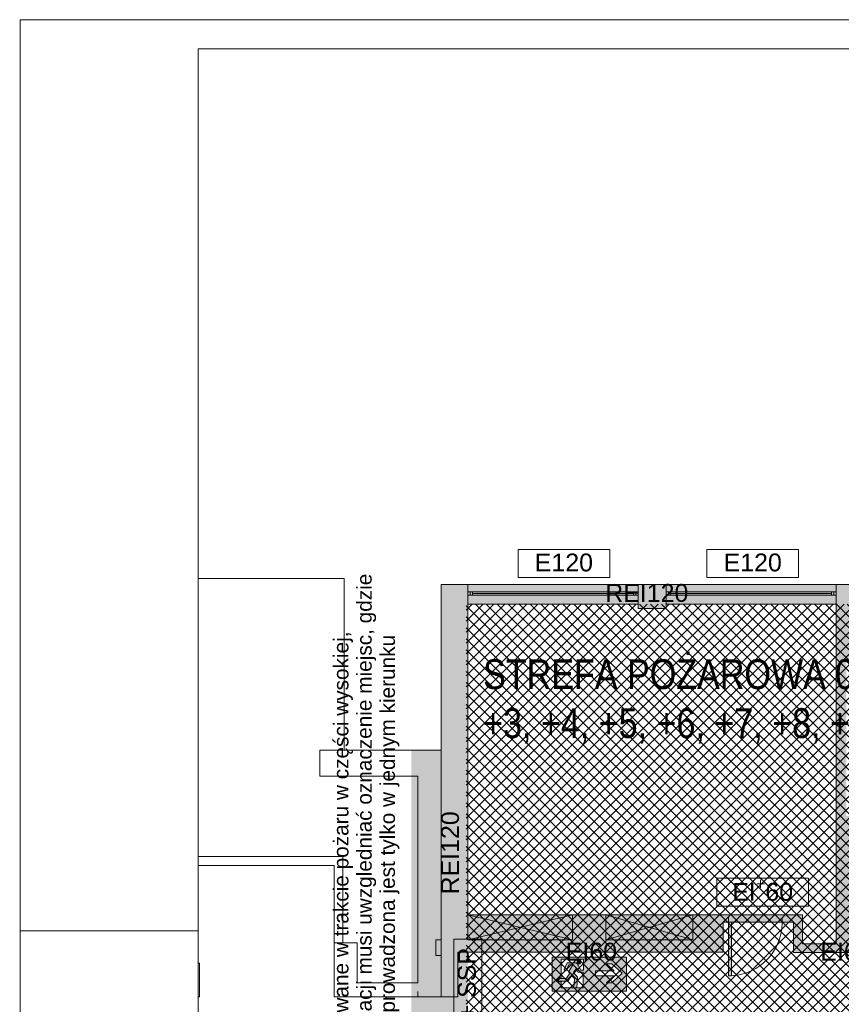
# Paper-space layout 'AP-02 STREFY POŻAROWE I EWAKUACJA - PIĘTRO 0' of a CAD drawing. Header units: millimetres. Extents: x 0 to 594, y -4 to 450.
# Tile 6 of 14: x 0 to 138, y 285 to 450. Entities that reach past the tile are written whole.
import ezdxf
from ezdxf.xclip import XClip

# ---------------------------------------------------------------- set-up
doc = ezdxf.new("R2010")
doc.units = ezdxf.units.MM
doc.header["$MEASUREMENT"] = 0
doc.header["$XCLIPFRAME"] = 0
for name, color, linetype, lineweight in [('A_Arkusz_Nr_pióra__1', 7, 'Continuous', 20), ('A_ewakuacja_Nr_pióra__4', 94, 'Continuous', 18), ('A_podkład_Nr_pióra__2', 8, 'Continuous', 13), ('A_ppoż proj_Nr_pióra__1', 7, 'Continuous', 20), ('A_ppoż proj_Nr_pióra__3', 30, 'Continuous', 13)]:
    doc.layers.add(name, color=color, linetype=linetype, lineweight=lineweight)
for name, color, linetype, lineweight, true_color in [('A_Arkusz_Nr_pióra__237', 7, 'Continuous', 5, 0x343434), ('A_ewakuacja_Nr_pióra__104', 7, 'Continuous', 5, 0x006532), ('A_podkład_Nr_pióra__254', 7, 'Continuous', 5, 0xfdfdfd), ('A_ppoż proj_Nr_pióra__70', 7, 'Continuous', 5, 0x65fe00), ('A_ppoż proj_Nr_pióra__71', 7, 'Continuous', 5, 0xcbfe65), ('A_ppoż proj_Nr_pióra__82', 7, 'Continuous', 5, 0x329800)]:
    doc.layers.add(name, color=color, linetype=linetype, lineweight=lineweight, true_color=true_color)
doc.layers.add('A_podrys', color=7, linetype='Continuous')
doc.styles.add('STYL_AUTOMATYCZNY_1', font='arial.ttf')
doc.styles.add('STYL_AUTOMATYCZNY_2', font='ARIALN.TTF')

# ---------------------------------------------------------------- blocks, each defined once
blk = doc.blocks.new('Rysunek_1_1', base_point=(-1571.08, -182.96))
at = {"layer": 'A_ewakuacja_Nr_pióra__104', "linetype": 'Continuous', "lineweight": 0, "true_color": 0x004c26}
h = blk.add_hatch(color=118, dxfattribs=at)
h.paths.add_polyline_path([(89.37, 286.73), (101.86, 286.73), (101.86, 292.47), (89.37, 292.47)])
h.paths.add_polyline_path([(94.62, 292.12), (94.62, 290.3), (94.17, 290.3), (93.73, 291.1, 0.414214), (93.31, 291.51), (91.89, 291.51), (91.44, 290.5, 1.14772), (91.78, 290.36), (92.16, 291.18), (92.83, 291.18), (92.34, 290.34), (92.24, 290.16, 0.230447), (92.28, 289.67), (91.73, 288.88), (90.74, 288.88, 0.304489), (90.38, 288.41), (92.04, 288.41), (92.64, 289.32), (93.16, 288.87), (93.02, 287.32), (93.51, 287.32), (93.63, 289.09), (92.96, 289.89), (93.42, 290.52), (93.72, 289.92), (94.61, 289.92), (94.61, 287.29), (90.9, 287.29), (90.9, 288.34), (90.16, 288.34, -0.24241), (90.64, 289), (90.9, 289), (90.9, 292.12)], flags=0)
h.paths.add_polyline_path([(96.67, 290.14), (99.79, 290.14), (98.49, 291.35), (99.42, 291.35), (101.17, 289.76), (99.41, 288.16), (98.51, 288.16), (99.79, 289.33), (96.67, 289.34)], flags=0)
blk.add_hatch(color=118, dxfattribs=at).paths.add_polyline_path([(93.61, 291.81, 1), (94.2, 291.52, 1)])
at = {"layer": 'A_podkład_Nr_pióra__254', "linetype": 'Continuous', "lineweight": 5, "true_color": 0xfdfdfd}
h = blk.add_hatch(color=7, dxfattribs=at)
h.paths.add_polyline_path([(65.74, 327.27), (65.74, 221.37), (77.42, 221.37), (77.42, 224.77), (136.82, 224.77), (136.82, 224.24), (136.82, 222.57), (140.82, 222.57), (140.82, 228.87), (154.32, 228.87), (169.52, 228.87), (169.52, 239.37), (169.52, 258.27), (169.52, 266.93), (168.07, 266.93), (163.84, 266.93), (163.84, 260.83), (144.44, 260.83), (144.44, 267.13), (136.22, 267.13), (136.22, 264.37), (136.22, 263.8), (119.83, 263.8), (119.83, 267.13), (92.04, 267.13), (92.04, 266.77), (92.04, 264.07), (76.2, 264.07), (76.2, 266.77), (73.54, 266.77), (66.54, 266.77), (66.54, 285.83), (73.54, 285.83), (73.54, 293.33), (92.92, 293.33), (118.14, 293.33), (118.14, 298.33), (129.94, 298.33), (129.94, 293.23), (136.22, 293.23), (146.44, 293.23), (146.44, 299.53), (159.84, 299.53), (159.84, 293.23), (160.82, 293.23), (161.32, 293.23), (165.94, 293.23), (165.94, 286.27), (168.07, 286.27), (173.12, 286.27), (173.12, 321.17), (172.32, 321.17), (172.32, 320.67), (171.62, 320.67), (171.62, 316.17), (138.82, 316.17), (138.82, 342.37), (141.02, 342.37), (141.02, 351.77), (169.62, 351.77), (169.62, 351.07), (171.62, 351.07), (171.62, 330.67), (172.32, 330.67), (172.32, 330.17), (173.12, 330.17), (173.12, 351.07), (173.82, 351.07), (173.82, 355.07), (70.72, 355.07), (70.72, 327.27)])
h.paths.add_polyline_path([(75.22, 351.77), (103.82, 351.77), (103.82, 351.07), (108.52, 351.07), (108.52, 351.77), (137.12, 351.77), (137.12, 299.57), (137.12, 294.73), (131.44, 294.73), (131.44, 299.57), (131.32, 299.57), (130.82, 299.57), (123.82, 299.57), (120.82, 299.57), (120.32, 299.57), (75.22, 299.57)], flags=0)
h.paths.add_polyline_path([(75.22, 260.47), (121.46, 260.47), (121.46, 261.47), (136.22, 261.47), (136.22, 260.07), (136.92, 260.07), (136.92, 258.27), (140.42, 258.27), (140.42, 229.37), (136.82, 229.37), (136.82, 227.77), (136.82, 226.77), (122.02, 226.77), (122.02, 227.77), (75.22, 227.77)], flags=0)
h.paths.add_polyline_path([(139.62, 314.77), (171.42, 314.77), (171.42, 308.87), (171.42, 307.97), (171.42, 294.73), (161.34, 294.73), (161.34, 301.03), (159.84, 301.03), (146.44, 301.03), (144.94, 301.03), (144.94, 294.73), (139.62, 294.73), (139.62, 302.07)], flags=0)
h.paths.add_polyline_path([(162.72, 231.37), (142.92, 231.37), (142.92, 256.67), (162.72, 256.67)], flags=0)
blk.add_hatch(color=7, dxfattribs=at).paths.add_polyline_path([(119.04, 298.33), (119.04, 289.33), (119.54, 289.33), (119.54, 289.34), (119.54, 298.33)])
at = {"layer": 'A_ppoż proj_Nr_pióra__3', "linetype": 'Continuous', "lineweight": 0, "true_color": 0x3f2000}
for points in [[(70.72, 355.07), (70.72, 351.77), (173.82, 351.77), (173.82, 355.07)], [(65.92, 132.97), (74.92, 132.97), (74.92, 196.67), (75.22, 196.67), (75.22, 351.77), (70.72, 351.77), (70.72, 327.27), (65.92, 327.27)]]:
    blk.add_hatch(color=38, dxfattribs=at).paths.add_polyline_path(points)
at = {"layer": 'A_ppoż proj_Nr_pióra__70', "linetype": 'Continuous', "lineweight": 0, "true_color": 0x193f00}
for points in [[(129.94, 298.33), (129.94, 299.57), (113.02, 299.57), (113.02, 298.33)], [(129.94, 294.73), (131.44, 294.73), (131.44, 299.57), (129.94, 299.57)], [(113.02, 298.33), (113.02, 293.33), (118.14, 293.33), (118.14, 298.33)], [(75.22, 293.33), (113.02, 293.33), (113.02, 295.37), (75.22, 295.37)], [(129.94, 293.23), (144.94, 293.23), (144.94, 294.73), (129.94, 294.73)]]:
    blk.add_hatch(color=88, dxfattribs=at).paths.add_polyline_path(points)
at = {"layer": 'A_ppoż proj_Nr_pióra__71', "linetype": 'Continuous', "lineweight": 5, "true_color": 0xcbfe65}
h = blk.add_hatch(dxfattribs=at)
h.set_pattern_fill('bloczki_betonowe_0001', color=71, style=0, pattern_type=2)
h.set_pattern_definition([(45, (-1571.0778, -182.9554), (-0.9192388, 0.9192388), []), (135, (-1571.0778, -182.9554), (0.9192388, 0.9192388), [])])
h.paths.add_polyline_path([(142.92, 224.6), (74.92, 224.6), (74.92, 136.27), (202.02, 136.27), (201.94, 202.07), (213.94, 202.04), (213.94, 265.34), (202.02, 265.37), (202.02, 351.07), (200.82, 351.07), (200.82, 355.07), (203.35, 355.07), (203.35, 381.9), (200.82, 381.9), (173.82, 381.9), (173.82, 351.77), (74.92, 351.77), (74.92, 263.8), (142.92, 263.8), (142.92, 260.83), (165.22, 260.83), (165.22, 228.87), (142.92, 228.87)])
at = {"layer": 'A_ewakuacja_Nr_pióra__4', "color": 94, "linetype": 'Continuous', "lineweight": 18, "flags": 128}
for points in [[(101.86, 292.47), (89.37, 292.47), (89.37, 286.73), (101.86, 286.73)], [(96.67, 289.34), (96.67, 290.14), (99.79, 290.14), (98.49, 291.35), (99.42, 291.35), (101.17, 289.76), (99.41, 288.16), (98.51, 288.16), (99.79, 289.33)]]:
    blk.add_lwpolyline(points, close=True, dxfattribs=at)
blk.add_lwpolyline([(94.61, 287.29), (94.61, 289.92), (93.72, 289.92), (93.42, 290.52), (92.96, 289.89), (93.63, 289.09), (93.51, 287.32), (93.02, 287.32), (93.16, 288.87), (92.64, 289.32), (92.04, 288.41), (90.38, 288.41, -0.304489), (90.74, 288.88), (91.73, 288.88), (92.28, 289.67, -0.230447), (92.24, 290.16), (92.34, 290.34), (92.83, 291.18), (92.16, 291.18), (91.78, 290.36, -1.14772), (91.44, 290.5), (91.89, 291.51), (93.31, 291.51, -0.414214), (93.73, 291.1), (94.17, 290.3), (94.62, 290.3), (94.62, 292.12), (90.9, 292.12), (90.9, 289), (90.64, 289, 0.24241), (90.16, 288.34), (90.9, 288.34), (90.9, 287.29)], format="xyb", close=True, dxfattribs=at)
at = {"layer": 'A_ewakuacja_Nr_pióra__4', "color": 94, "linetype": 'Continuous', "lineweight": 18}
blk.add_circle((93.9, 291.67), 0.328, dxfattribs=at)
at = {"layer": 'A_podkład_Nr_pióra__2', "color": 8, "linetype": 'Continuous', "lineweight": 13}
for p, q in [((29.9, 356.07), (54.43, 356.07)), ((54.43, 356.07), (54.43, 327.27)), ((173.82, 355.07), (70.72, 355.07)), ((70.72, 355.07), (70.72, 285.77)), ((75.22, 295.37), (75.22, 355.07)), ((103.82, 355.07), (103.82, 351.07)), ((108.52, 351.07), (108.52, 355.07)), ((137.12, 355.07), (137.12, 294.73)), ((103.82, 353.87), (75.22, 353.87)), ((75.22, 353.32), (103.82, 353.32)), ((75.62, 353.87), (75.62, 353.32)), ((76.02, 353.32), (76.02, 353.87)), ((76.02, 353.59), (103.02, 353.59)), ((103.02, 353.32), (103.02, 353.87)), ((103.42, 353.87), (103.42, 353.32)), ((137.12, 353.87), (108.52, 353.87)), ((108.52, 353.32), (137.12, 353.32)), ((108.92, 353.87), (108.92, 353.32)), ((109.32, 353.32), (109.32, 353.87)), ((109.32, 353.59), (136.32, 353.59)), ((136.32, 353.32), (136.32, 353.87)), ((136.72, 353.87), (136.72, 353.32)), ((75.22, 351.77), (103.82, 351.77)), ((103.82, 351.07), (108.52, 351.07)), ((108.52, 351.77), (137.12, 351.77)), ((50.32, 322.87), (50.32, 327.27)), ((70.72, 327.27), (50.32, 327.27)), ((50.32, 322.87), (66.82, 322.87)), ((66.82, 322.87), (66.82, 294.87)), ((29.9, 309.37), (54.22, 309.37)), ((29.9, 307.87), (52.72, 307.87)), ((52.72, 307.87), (52.72, 285.77)), ((54.22, 309.37), (54.22, 294.87)), ((131.44, 299.57), (75.22, 299.57)), ((92.82, 295.37), (75.22, 299.57)), ((92.82, 299.57), (75.22, 295.37)), ((92.82, 299.57), (92.82, 295.37)), ((98.42, 295.37), (98.42, 299.57)), ((113.02, 295.37), (98.42, 299.57)), ((113.02, 299.57), (98.42, 295.37)), ((113.02, 299.57), (113.02, 295.37)), ((131.44, 299.57), (131.44, 294.73)), ((118.14, 298.33), (129.94, 298.33)), ((118.14, 298.33), (118.14, 293.33)), ((118.54, 298.33), (119.54, 298.33)), ((119.04, 289.33), (119.04, 299.13)), ((119.54, 298.33), (119.54, 289.33)), ((128.04, 298.33), (128.04, 299.13)), ((128.54, 298.33), (128.04, 298.33)), ((129.94, 298.33), (129.94, 293.23)), ((52.72, 294.87), (56.62, 294.87)), ((56.62, 294.87), (56.62, 288.17)), ((66.82, 294.17), (66.82, 294.87)), ((70.72, 295.37), (69.82, 295.37)), ((69.82, 295.37), (69.82, 292.77)), ((92.82, 295.37), (75.22, 295.37)), ((113.02, 295.37), (98.42, 295.37)), ((137.12, 294.73), (131.44, 294.73)), ((66.82, 294.17), (66.82, 288.17)), ((73.54, 293.33), (118.14, 293.33)), ((73.54, 285.77), (73.54, 293.33)), ((129.94, 293.23), (146.44, 293.23)), ((30.12, 291.47), (29.9, 291.47)), ((30.12, 288.17), (30.12, 291.47)), ((69.82, 292.77), (70.72, 292.77)), ((30.12, 288.17), (30.12, 285.77)), ((56.62, 288.17), (66.82, 288.17)), ((119.04, 289.33), (119.54, 289.33)), ((66.82, 286.67), (66.82, 285.77)), ((30.12, 285.77), (29.9, 285.77)), ((67.02, 285.77), (52.72, 285.77)), ((67.02, 285.77), (73.54, 285.77))]:
    blk.add_line(p, q, dxfattribs=at)
blk.add_arc((119.04, 298.33), 9, 272.8275, 0, dxfattribs=at)
at = {"layer": 'A_ppoż proj_Nr_pióra__1', "color": 7, "linetype": 'Continuous', "lineweight": 20}
for p, q in [((99.05, 360.98), (83.66, 360.98)), ((83.66, 360.98), (83.66, 356.26)), ((99.05, 356.26), (99.05, 360.98)), ((130.78, 360.98), (115.39, 360.98)), ((115.39, 360.98), (115.39, 356.26)), ((130.78, 356.26), (130.78, 360.98)), ((83.66, 356.26), (99.05, 356.26)), ((115.39, 356.26), (130.78, 356.26)), ((132.44, 305.74), (117.06, 305.74)), ((117.06, 305.74), (117.06, 301.03)), ((132.44, 301.03), (132.44, 305.74)), ((117.06, 301.03), (132.44, 301.03)), ((77.58, 295.5), (72.86, 295.5)), ((72.86, 295.5), (72.86, 260.23)), ((77.58, 260.23), (77.58, 295.5))]:
    blk.add_line(p, q, dxfattribs=at)
at = {"layer": 'A_ppoż proj_Nr_pióra__1', "color": 7, "linetype": 'Continuous', "lineweight": 20, "insert": (56.22, 265.68), "char_height": 2.5, "width": 103.6449, "attachment_point": 4, "rotation": 90, "line_spacing_factor": 0.936976, "style": 'STYL_AUTOMATYCZNY_1'}
blk.add_mtext('\\A1;{\\pql;\\fArial|b0|i0|c238|p0;\\W1.000000;UWAGA:\\P\\pql;\\fArial|b0|i0|c238|p0;\\W1.000000;drzwi blokowane w trakcie pożaru w części wysokiej,\\P\\pql;\\fArial|b0|i0|c238|p0;\\W1.000000;plan ewakuacji musi uwzgledniać oznaczenie \\fArial|b0|i0|c238|p0;\\W1.000000;miejsc, gdzie ewakuacja prowadzona jest tylko w jednym kierunku}', dxfattribs=at)
at = {"layer": 'A_ppoż proj_Nr_pióra__1', "color": 7, "linetype": 'Continuous', "lineweight": 20, "char_height": 3, "attachment_point": 5, "style": 'STYL_AUTOMATYCZNY_1'}
for s, insert in [('\\A1;{\\pqc;\\fArial|b0|i0|c238|p0;\\W1.000000;E120}', (91.35, 358.77)), ('\\A1;{\\pqc;\\fArial|b0|i0|c238|p0;\\W1.000000;E120}', (123.08, 358.77)), ('\\A1;{\\pqc;\\fArial|b0|i0|c238|p0;\\W1.000000;REI120}', (105.28, 353.65)), ('\\A1;{\\pqc;\\fArial|b0|i0|c238|p0;\\W1.000000;EI\\fArial|b0|i0|c238|p0;\\W1.000000;\\A1{\\H.66x;\\S+^  ;}\\fArial|b0|i0|c238|p0;\\W1.000000;60}', (124.75, 303.44)), ('\\A1;{\\pqc;\\fArial|b0|i0|c238|p0;\\W1.000000;EI60}', (95.97, 293.37)), ('\\A1;{\\pqc;\\fArial|b0|i0|c238|p0;\\W1.000000;EI60}', (138.74, 293.37))]:
    blk.add_mtext(s, dxfattribs=dict(at, insert=insert))
at = {"layer": 'A_ppoż proj_Nr_pióra__1', "color": 7, "linetype": 'Continuous', "lineweight": 20, "char_height": 3, "attachment_point": 5, "rotation": 90, "style": 'STYL_AUTOMATYCZNY_1'}
for s, insert in [('\\A1;{\\pqc;\\fArial|b0|i0|c238|p0;\\W1.000000;REI120}', (72.24, 309.99)), ('\\A1;{\\pqc;\\fArial|b0|i0|c238|p0;\\W1.000000;EI60 / 140 + SSP}', (75.07, 277.87))]:
    blk.add_mtext(s, dxfattribs=dict(at, insert=insert))
at = {"layer": 'A_ppoż proj_Nr_pióra__82', "color": 84, "linetype": 'Continuous', "lineweight": 5, "true_color": 0x329800, "insert": (77.78, 335.44), "char_height": 5, "width": 88.7446, "attachment_point": 4, "line_spacing_factor": 0.986688, "style": 'STYL_AUTOMATYCZNY_2'}
blk.add_mtext('\\A1;{\\pql;\\fArial Narrow|b0|i0|c238|p0;\\W1.000000;STREFA POŻAROWA 0, +1, +2, +3, +4, +5, +6, +7, +8, +9, MD/A}', dxfattribs=at)

psp = doc.layouts.new('AP-02 STREFY POŻAROWE I EWAKUACJA - PIĘTRO 0')

# ---------------------------------------------------------------- linework, layer by layer
at = {"layer": 'A_Arkusz_Nr_pióra__1', "color": 7, "linetype": 'Continuous', "lineweight": 20}
for p, q in [((589.1, 445.1), (29.9, 445.1)), ((29.9, 445.1), (29.9, 4.9)), ((-0.1, 296.9), (0.9, 296.9))]:
    psp.add_line(p, q, dxfattribs=at)
at = {"layer": 'A_Arkusz_Nr_pióra__1', "color": 7, "linetype": 'Continuous', "lineweight": 20, "flags": 128}
psp.add_lwpolyline([(0, 450), (594, 450), (594, 0), (0, 0)], close=True, dxfattribs=at)
at = {"layer": 'A_Arkusz_Nr_pióra__237', "color": 250, "linetype": 'Continuous', "lineweight": 5, "true_color": 0x343434}
psp.add_line((-0.1, 296.9), (29.9, 296.9), dxfattribs=at)

# ---------------------------------------------------------------- block references
at = {"layer": 'A_podrys', "color": 37, "linetype": 'Continuous', "lineweight": 5, "true_color": 0x656532}
ref = psp.add_blockref('Rysunek_1_1', (-1571.08, -182.96), dxfattribs=at)
XClip(ref).set_block_clipping_path([(131.2488007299, 409.9962306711), (29.9000406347, 413.437089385), (29.9000406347, 78.5663350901), (564.7127697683, 78.5663350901), (564.7127697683, 445.0999966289), (137.9858887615, 445.0999966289)])

doc.saveas('drawing.dxf')
